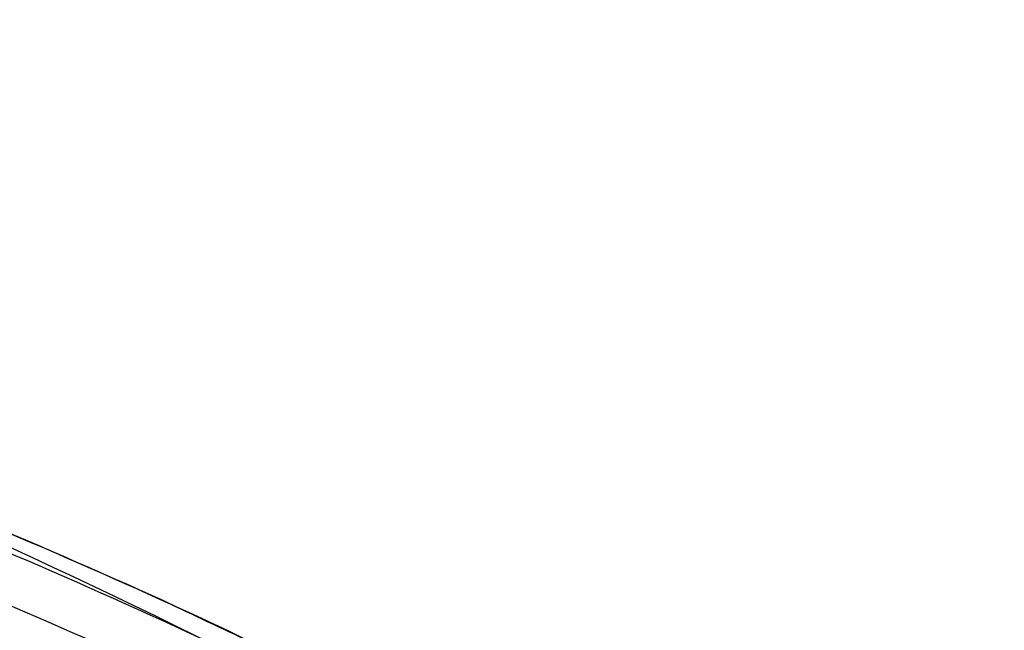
# Model space of a CAD drawing. Header units: millimetres. Extents: x -175445 to -20415, y -559200 to 231527.
# Tile 129 of 256: x -85768 to -67518, y -162559 to -151254. Entities that reach past the tile are written whole.
import ezdxf

# ---------------------------------------------------------------- set-up
doc = ezdxf.new("R2010")
doc.units = ezdxf.units.MM
doc.header["$MEASUREMENT"] = 0
doc.layers.add('Strop', color=7, linetype='Continuous')
doc.layers.add('Ściana', color=7, linetype='Continuous')

msp = doc.modelspace()

# ---------------------------------------------------------------- linework, layer by layer
at = {"layer": 'Strop', "color": 253, "flags": 128}
msp.add_lwpolyline([(-125806.601, -151285.909, -0.017918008), (-118229.318, -152004.441, -0.007769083), (-114963.359, -152484.403), (-114963.364, -152484.434, -0.034912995), (-97147.904, -156667.71, -0.03139835), (-83179.127, -161981.022, -0.003589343), (-81600.813, -162721.346, -0.015549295), (-75154.286, -166178.424, -0.0168287), (-67557.968, -170885.339), (-67557.968, -174624.675), (-74808.018, -174624.675), (-74808.018, -179320.636), (-96528.019, -179320.636), (-96528.019, -180730.636), (-140258.019, -180730.636)], format="xyb", dxfattribs=at)
at = {"layer": 'Ściana', "color": 253}
for centre, radius, start, end in [((-132427.47, -270436.937), 119113.747, 64.91502534, 72.7714615), ((-132427.47, -270436.937), 118773.747, 65.11518084, 72.77143988), ((-140453.307, -280112.852), 130967.865, 57.19530479, 68.83493994), ((-125419.108, -254940.068), 100880.225, 64.27890534, 70.08756238), ((-140453.307, -280112.852), 131317.865, 56.28198176, 63.53325138)]:
    msp.add_arc(centre, radius, start, end, dxfattribs=at)

doc.saveas('drawing.dxf')
